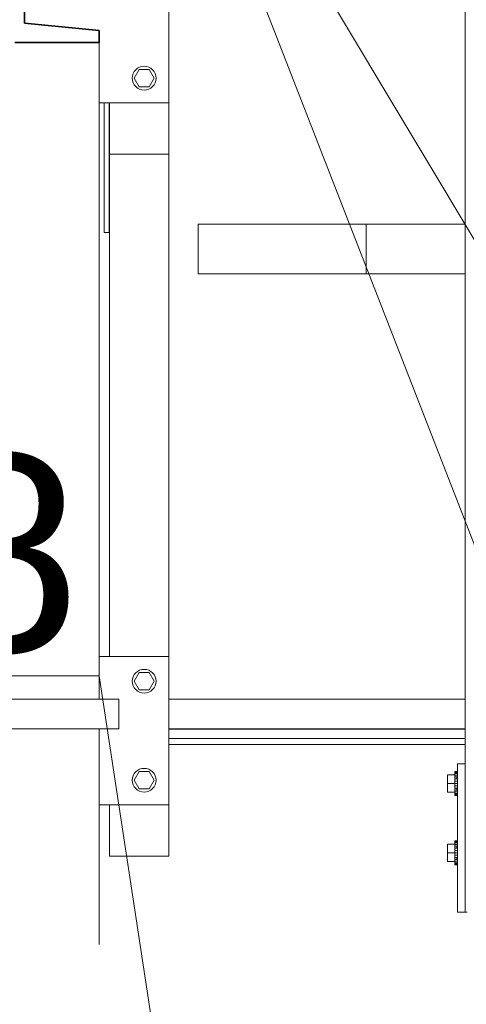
# Model space of a CAD drawing. Header units: millimetres. Extents: x -3176 to 162662, y -36434 to 57907.
# Tile 40 of 155: x 84458 to 84910, y -338 to 657. Entities that reach past the tile are written whole.
import ezdxf

# ---------------------------------------------------------------- set-up
doc = ezdxf.new("R2010")
doc.units = ezdxf.units.MM
for name, color, linetype, lineweight in [('!UG_kształtki', 10, 'Continuous', 30), ('!UG_wymiary', 7, 'Continuous', 5), ('1-Sheet - 32170-CIV-6170-DW-2035-015-02 - PRZEKROJE A-A - B-B$0$A-COLS', 8, 'Continuous', 0), ('1-Sheet - 32170-CIV-6170-DW-2035-015-02 - PRZEKROJE A-A - B-B$0$A-GENM', 8, 'Continuous', 0), ('1-Sheet - 32170-CIV-6170-DW-2035-015-02 - PRZEKROJE A-A - B-B$0$Q-SPCQ', 8, 'Continuous', 0), ('1-Sheet - 32170-CIV-6170-DW-2035-015-02 - PRZEKROJE A-A - B-B$0$S-BEAM', 8, 'Continuous', 0)]:
    doc.layers.add(name, color=color, linetype=linetype, lineweight=lineweight)
doc.layers.add('!UG_tekst', color=7, linetype='Continuous')
doc.styles.get("Standard").update_dxf_attribs({"font": 'arial.ttf'})

# ---------------------------------------------------------------- blocks, each defined once
blk = doc.blocks.new('1-Sheet - 32170-CIV-6170-DW-2035-015-02 - PRZEKROJE A-A - B-B')
at = {"layer": '1-Sheet - 32170-CIV-6170-DW-2035-015-02 - PRZEKROJE A-A - B-B$0$A-COLS'}
for p, q in [((8490.859, 99.172), (8490.859, -24.498)), ((8454.909, 52.084), (8454.909, 57.252)), ((8460.909, 57.252), (8460.909, 52.084)), ((8454.909, 52.084), (8460.909, 52.084)), ((8454.909, 1.333), (8454.909, 52.084)), ((8460.909, 52.084), (8460.909, 1.333)), ((8454.909, -18.835), (8454.909, -13.667)), ((8460.909, -13.667), (8460.909, -18.835)), ((8454.909, -18.835), (8460.909, -18.835)), ((8490.859, -24.498), (8491.059, -24.498))]:
    blk.add_line(p, q, dxfattribs=at)
at = {"layer": '1-Sheet - 32170-CIV-6170-DW-2035-015-02 - PRZEKROJE A-A - B-B$0$A-GENM'}
for p, q in [((8490.859, 45.002), (8480.846, 45.001)), ((8480.846, 40.001), (8480.846, 45.001)), ((8480.846, 40.001), (8490.859, 40.002)), ((8444.359, -2.972), (8455.859, -2.972)), ((8455.859, -5.972), (8455.859, -2.972)), ((8455.859, -5.972), (8444.359, -5.972)), ((8490.009, -10.798), (8490.009, -11.003)), ((8490.009, -10.798), (8490.009, -10.822)), ((8490.009, -11.993), (8490.009, -12.198)), ((8490.009, -12.175), (8490.009, -12.198)), ((8490.009, -17.798), (8490.009, -18.003)), ((8490.009, -17.798), (8490.009, -17.822)), ((8490.009, -18.993), (8490.009, -19.198)), ((8490.009, -19.175), (8490.009, -19.198))]:
    blk.add_line(p, q, dxfattribs=at)
at = {"layer": '1-Sheet - 32170-CIV-6170-DW-2035-015-02 - PRZEKROJE A-A - B-B$0$Q-SPCQ'}
for p, q in [((8457.561, 60.6), (8457.742, 60.75)), ((8457.742, 60.75), (8457.561, 60.6)), ((8457.742, 60.75), (8457.95, 60.86)), ((8457.95, 60.86), (8457.742, 60.75)), ((8457.95, 60.86), (8458.175, 60.929)), ((8458.175, 60.929), (8457.95, 60.86)), ((8458.175, 60.929), (8458.409, 60.952)), ((8458.409, 60.952), (8458.175, 60.929)), ((8458.409, 60.952), (8458.643, 60.929)), ((8458.643, 60.929), (8458.409, 60.952)), ((8458.643, 60.929), (8458.868, 60.86)), ((8458.868, 60.86), (8458.643, 60.929)), ((8458.868, 60.86), (8459.076, 60.75)), ((8459.076, 60.75), (8458.868, 60.86)), ((8459.076, 60.75), (8459.258, 60.6)), ((8459.258, 60.6), (8459.076, 60.75)), ((8457.209, 59.752), (8457.232, 59.986)), ((8457.232, 59.986), (8457.209, 59.752)), ((8457.232, 59.518), (8457.209, 59.752)), ((8457.209, 59.752), (8457.232, 59.518)), ((8457.232, 59.986), (8457.3, 60.211)), ((8457.3, 60.211), (8457.232, 59.986)), ((8457.3, 60.211), (8457.411, 60.418)), ((8457.411, 60.418), (8457.3, 60.211)), ((8457.408, 59.752), (8457.908, 60.619)), ((8457.908, 58.884), (8457.408, 59.752)), ((8457.411, 60.418), (8457.561, 60.6)), ((8457.561, 60.6), (8457.411, 60.418)), ((8457.908, 60.619), (8458.91, 60.619)), ((8458.91, 60.619), (8459.411, 59.752)), ((8459.411, 59.752), (8458.91, 58.884)), ((8459.258, 60.6), (8459.407, 60.418)), ((8459.407, 60.418), (8459.258, 60.6)), ((8459.407, 60.418), (8459.518, 60.211)), ((8459.518, 60.211), (8459.407, 60.418)), ((8459.518, 60.211), (8459.586, 59.986)), ((8459.586, 59.986), (8459.518, 60.211)), ((8459.586, 59.986), (8459.609, 59.752)), ((8459.609, 59.752), (8459.586, 59.986)), ((8459.609, 59.752), (8459.586, 59.518)), ((8459.586, 59.518), (8459.609, 59.752)), ((8457.3, 59.293), (8457.232, 59.518)), ((8457.232, 59.518), (8457.3, 59.293)), ((8457.411, 59.085), (8457.3, 59.293)), ((8457.3, 59.293), (8457.411, 59.085)), ((8457.561, 58.903), (8457.411, 59.085)), ((8457.411, 59.085), (8457.561, 58.903)), ((8457.742, 58.754), (8457.561, 58.903)), ((8457.561, 58.903), (8457.742, 58.754)), ((8457.95, 58.643), (8457.742, 58.754)), ((8457.742, 58.754), (8457.95, 58.643)), ((8458.91, 58.884), (8457.908, 58.884)), ((8459.076, 58.754), (8458.868, 58.643)), ((8458.868, 58.643), (8459.076, 58.754)), ((8459.258, 58.903), (8459.076, 58.754)), ((8459.076, 58.754), (8459.258, 58.903)), ((8459.407, 59.085), (8459.258, 58.903)), ((8459.258, 58.903), (8459.407, 59.085)), ((8459.518, 59.293), (8459.407, 59.085)), ((8459.407, 59.085), (8459.518, 59.293)), ((8459.586, 59.518), (8459.518, 59.293)), ((8459.518, 59.293), (8459.586, 59.518)), ((8458.175, 58.575), (8457.95, 58.643)), ((8457.95, 58.643), (8458.175, 58.575)), ((8458.409, 58.552), (8458.175, 58.575)), ((8458.643, 58.575), (8458.409, 58.552)), ((8458.409, 58.552), (8458.643, 58.575)), ((8458.868, 58.643), (8458.643, 58.575)), ((8458.643, 58.575), (8458.868, 58.643)), ((8457.95, -0.058), (8458.175, 0.01)), ((8458.175, 0.01), (8457.95, -0.058)), ((8458.175, 0.01), (8458.409, 0.033)), ((8458.409, 0.033), (8458.175, 0.01)), ((8458.409, 0.033), (8458.643, 0.01)), ((8458.643, 0.01), (8458.409, 0.033)), ((8458.643, 0.01), (8458.868, -0.058)), ((8458.868, -0.058), (8458.643, 0.01)), ((8457.209, -1.167), (8457.232, -0.933)), ((8457.232, -0.933), (8457.209, -1.167)), ((8457.232, -0.933), (8457.3, -0.708)), ((8457.3, -0.708), (8457.232, -0.933)), ((8457.3, -0.708), (8457.411, -0.5)), ((8457.411, -0.5), (8457.3, -0.708)), ((8457.408, -1.167), (8457.908, -0.3)), ((8457.411, -0.5), (8457.561, -0.318)), ((8457.561, -0.318), (8457.411, -0.5)), ((8457.561, -0.318), (8457.742, -0.169)), ((8457.742, -0.169), (8457.561, -0.318)), ((8457.742, -0.169), (8457.95, -0.058)), ((8457.95, -0.058), (8457.742, -0.169)), ((8457.908, -0.3), (8458.91, -0.3)), ((8458.868, -0.058), (8459.076, -0.169)), ((8458.91, -0.3), (8459.411, -1.167)), ((8459.076, -0.169), (8459.258, -0.318)), ((8459.258, -0.318), (8459.076, -0.169)), ((8459.258, -0.318), (8459.407, -0.5)), ((8459.407, -0.5), (8459.258, -0.318)), ((8459.407, -0.5), (8459.518, -0.708)), ((8459.518, -0.708), (8459.407, -0.5)), ((8459.518, -0.708), (8459.586, -0.933)), ((8459.586, -0.933), (8459.518, -0.708)), ((8459.586, -0.933), (8459.609, -1.167)), ((8459.609, -1.167), (8459.586, -0.933)), ((8457.232, -1.401), (8457.209, -1.167)), ((8457.209, -1.167), (8457.232, -1.401)), ((8457.3, -1.626), (8457.232, -1.401)), ((8457.232, -1.401), (8457.3, -1.626)), ((8457.411, -1.834), (8457.3, -1.626)), ((8457.3, -1.626), (8457.411, -1.834)), ((8457.908, -2.034), (8457.408, -1.167)), ((8457.561, -2.016), (8457.411, -1.834)), ((8457.411, -1.834), (8457.561, -2.016)), ((8459.411, -1.167), (8458.91, -2.034)), ((8459.407, -1.834), (8459.258, -2.016)), ((8459.258, -2.016), (8459.407, -1.834)), ((8459.518, -1.626), (8459.407, -1.834)), ((8459.407, -1.834), (8459.518, -1.626)), ((8459.586, -1.401), (8459.518, -1.626)), ((8459.518, -1.626), (8459.586, -1.401)), ((8459.609, -1.167), (8459.586, -1.401)), ((8459.586, -1.401), (8459.609, -1.167)), ((8457.742, -2.165), (8457.561, -2.016)), ((8457.561, -2.016), (8457.742, -2.165)), ((8457.95, -2.276), (8457.742, -2.165)), ((8457.742, -2.165), (8457.95, -2.276)), ((8458.91, -2.034), (8457.908, -2.034)), ((8458.175, -2.344), (8457.95, -2.276)), ((8457.95, -2.276), (8458.175, -2.344)), ((8458.409, -2.367), (8458.175, -2.344)), ((8458.175, -2.344), (8458.409, -2.367)), ((8458.643, -2.344), (8458.409, -2.367)), ((8458.409, -2.367), (8458.643, -2.344)), ((8458.868, -2.276), (8458.643, -2.344)), ((8458.643, -2.344), (8458.868, -2.276)), ((8459.076, -2.165), (8458.868, -2.276)), ((8458.868, -2.276), (8459.076, -2.165)), ((8459.258, -2.016), (8459.076, -2.165)), ((8459.076, -2.165), (8459.258, -2.016)), ((8457.209, -11.167), (8457.232, -10.933)), ((8457.232, -10.933), (8457.209, -11.167)), ((8457.232, -10.933), (8457.3, -10.708)), ((8457.3, -10.708), (8457.232, -10.933)), ((8457.3, -10.708), (8457.411, -10.5)), ((8457.411, -10.5), (8457.3, -10.708)), ((8457.408, -11.167), (8457.908, -10.3)), ((8457.411, -10.5), (8457.561, -10.318)), ((8457.561, -10.318), (8457.411, -10.5)), ((8457.561, -10.318), (8457.742, -10.169)), ((8457.742, -10.169), (8457.561, -10.318)), ((8457.742, -10.169), (8457.95, -10.058)), ((8457.95, -10.058), (8457.742, -10.169)), ((8457.908, -10.3), (8458.91, -10.3)), ((8457.95, -10.058), (8458.175, -9.99)), ((8458.175, -9.99), (8457.95, -10.058)), ((8458.175, -9.99), (8458.409, -9.967)), ((8458.409, -9.967), (8458.175, -9.99)), ((8458.409, -9.967), (8458.643, -9.99)), ((8458.643, -9.99), (8458.409, -9.967)), ((8458.643, -9.99), (8458.868, -10.058)), ((8458.868, -10.058), (8458.643, -9.99)), ((8458.868, -10.058), (8459.076, -10.169)), ((8458.91, -10.3), (8459.411, -11.167)), ((8459.076, -10.169), (8459.258, -10.318)), ((8459.258, -10.318), (8459.076, -10.169)), ((8459.258, -10.318), (8459.407, -10.5)), ((8459.407, -10.5), (8459.258, -10.318)), ((8459.407, -10.5), (8459.518, -10.708)), ((8459.518, -10.708), (8459.407, -10.5)), ((8459.518, -10.708), (8459.586, -10.933)), ((8459.586, -10.933), (8459.518, -10.708)), ((8459.586, -10.933), (8459.609, -11.167)), ((8489.059, -10.631), (8489.809, -10.631)), ((8489.059, -10.631), (8489.059, -11.498)), ((8489.809, -10.321), (8489.809, -10.298)), ((8489.809, -10.298), (8490.059, -10.298)), ((8489.809, -10.298), (8489.809, -10.321)), ((8490.059, -10.321), (8489.809, -10.321)), ((8489.809, -10.39), (8489.809, -10.321)), ((8489.809, -10.321), (8489.809, -10.39)), ((8490.059, -10.321), (8489.809, -10.321)), ((8490.059, -10.39), (8489.809, -10.39)), ((8489.809, -10.501), (8489.809, -10.39)), ((8489.809, -10.39), (8489.809, -10.501)), ((8490.059, -10.39), (8489.809, -10.39)), ((8490.059, -10.501), (8489.809, -10.501)), ((8489.809, -10.631), (8489.809, -10.501)), ((8489.809, -10.501), (8489.809, -10.65)), ((8490.059, -10.501), (8489.809, -10.501)), ((8489.809, -10.969), (8489.809, -10.631)), ((8490.059, -10.65), (8489.809, -10.65)), ((8489.809, -10.65), (8489.809, -10.832)), ((8490.059, -10.65), (8489.809, -10.65)), ((8490.009, -10.832), (8489.809, -10.832)), ((8489.809, -10.832), (8489.809, -11.039)), ((8490.059, -10.832), (8489.809, -10.832)), ((8457.232, -11.401), (8457.209, -11.167)), ((8457.209, -11.167), (8457.232, -11.401)), ((8457.3, -11.626), (8457.232, -11.401)), ((8457.232, -11.401), (8457.3, -11.626)), ((8457.411, -11.834), (8457.3, -11.626)), ((8457.3, -11.626), (8457.411, -11.834)), ((8457.908, -12.034), (8457.408, -11.167)), ((8457.561, -12.016), (8457.411, -11.834)), ((8457.411, -11.834), (8457.561, -12.016)), ((8459.411, -11.167), (8458.91, -12.034)), ((8459.407, -11.834), (8459.258, -12.016)), ((8459.258, -12.016), (8459.407, -11.834)), ((8459.518, -11.626), (8459.407, -11.834)), ((8459.407, -11.834), (8459.518, -11.626)), ((8459.586, -11.401), (8459.518, -11.626)), ((8459.518, -11.626), (8459.586, -11.401)), ((8459.609, -11.167), (8459.586, -11.401)), ((8459.586, -11.401), (8459.609, -11.167)), ((8459.609, -11.167), (8459.59, -10.969)), ((8489.059, -11.498), (8489.809, -11.498)), ((8489.059, -11.498), (8489.059, -12.366)), ((8489.809, -11.039), (8489.809, -11.264)), ((8490.059, -11.039), (8489.809, -11.039)), ((8489.809, -11.264), (8489.809, -11.498)), ((8490.059, -11.264), (8489.809, -11.264)), ((8489.809, -11.498), (8489.809, -11.732)), ((8490.059, -11.498), (8489.809, -11.498)), ((8489.809, -11.732), (8489.809, -11.958)), ((8490.059, -11.732), (8489.809, -11.732)), ((8457.742, -12.165), (8457.561, -12.016)), ((8457.561, -12.016), (8457.742, -12.165)), ((8457.95, -12.276), (8457.742, -12.165)), ((8457.742, -12.165), (8457.95, -12.276)), ((8458.91, -12.034), (8457.908, -12.034)), ((8458.175, -12.344), (8457.95, -12.276)), ((8457.95, -12.276), (8458.175, -12.344)), ((8458.409, -12.367), (8458.175, -12.344)), ((8458.175, -12.344), (8458.409, -12.367)), ((8458.643, -12.344), (8458.409, -12.367)), ((8458.409, -12.367), (8458.643, -12.344)), ((8458.868, -12.276), (8458.643, -12.344)), ((8458.643, -12.344), (8458.868, -12.276)), ((8459.076, -12.165), (8458.868, -12.276)), ((8458.868, -12.276), (8459.076, -12.165)), ((8459.258, -12.016), (8459.076, -12.165)), ((8459.076, -12.165), (8459.258, -12.016)), ((8489.059, -12.366), (8489.809, -12.366)), ((8489.809, -11.958), (8489.809, -12.165)), ((8490.059, -11.958), (8489.809, -11.958)), ((8489.809, -12.366), (8489.809, -11.958)), ((8490.009, -12.165), (8489.809, -12.165)), ((8489.809, -12.165), (8489.809, -12.347)), ((8490.059, -12.165), (8489.809, -12.165)), ((8490.059, -12.347), (8489.809, -12.347)), ((8489.809, -12.347), (8489.809, -12.496)), ((8490.059, -12.347), (8489.809, -12.347)), ((8489.809, -12.496), (8489.809, -12.366)), ((8490.059, -12.496), (8489.809, -12.496)), ((8489.809, -12.607), (8489.809, -12.496)), ((8489.809, -12.496), (8489.809, -12.607)), ((8490.059, -12.496), (8489.809, -12.496)), ((8490.059, -12.607), (8489.809, -12.607)), ((8489.809, -12.675), (8489.809, -12.607)), ((8489.809, -12.607), (8489.809, -12.675)), ((8490.059, -12.607), (8489.809, -12.607)), ((8490.059, -12.675), (8489.809, -12.675)), ((8489.809, -12.698), (8489.809, -12.675)), ((8489.809, -12.675), (8489.809, -12.698)), ((8490.059, -12.675), (8489.809, -12.675)), ((8490.059, -12.698), (8489.809, -12.698)), ((8489.059, -17.631), (8489.809, -17.631)), ((8489.059, -17.631), (8489.059, -18.498)), ((8489.809, -17.321), (8489.809, -17.298)), ((8489.809, -17.298), (8490.059, -17.298)), ((8489.809, -17.298), (8489.809, -17.321)), ((8490.059, -17.321), (8489.809, -17.321)), ((8489.809, -17.39), (8489.809, -17.321)), ((8489.809, -17.321), (8489.809, -17.39)), ((8490.059, -17.321), (8489.809, -17.321)), ((8490.059, -17.39), (8489.809, -17.39)), ((8489.809, -17.501), (8489.809, -17.39)), ((8489.809, -17.39), (8489.809, -17.501)), ((8490.059, -17.39), (8489.809, -17.39)), ((8490.059, -17.501), (8489.809, -17.501)), ((8489.809, -17.631), (8489.809, -17.501)), ((8489.809, -17.501), (8489.809, -17.65)), ((8490.059, -17.501), (8489.809, -17.501)), ((8489.809, -18.039), (8489.809, -17.631)), ((8490.059, -17.65), (8489.809, -17.65)), ((8489.809, -17.65), (8489.809, -17.832)), ((8490.059, -17.65), (8489.809, -17.65)), ((8490.009, -17.832), (8489.809, -17.832)), ((8489.809, -17.832), (8489.809, -18.039)), ((8490.059, -17.832), (8489.809, -17.832)), ((8489.059, -18.498), (8489.809, -18.498)), ((8489.059, -18.498), (8489.059, -19.366)), ((8489.809, -18.039), (8489.809, -18.264)), ((8490.059, -18.039), (8489.809, -18.039)), ((8489.809, -18.264), (8489.809, -18.498)), ((8490.059, -18.264), (8489.809, -18.264)), ((8489.809, -18.498), (8489.809, -18.732)), ((8490.059, -18.498), (8489.809, -18.498)), ((8489.809, -18.732), (8489.809, -18.958)), ((8490.059, -18.732), (8489.809, -18.732)), ((8489.059, -19.366), (8489.809, -19.366)), ((8489.809, -18.958), (8489.809, -19.165)), ((8490.059, -18.958), (8489.809, -18.958)), ((8489.809, -19.366), (8489.809, -18.958)), ((8490.009, -19.165), (8489.809, -19.165)), ((8489.809, -19.165), (8489.809, -19.347)), ((8490.059, -19.165), (8489.809, -19.165)), ((8490.059, -19.347), (8489.809, -19.347)), ((8489.809, -19.347), (8489.809, -19.496)), ((8490.059, -19.347), (8489.809, -19.347)), ((8489.809, -19.496), (8489.809, -19.366)), ((8490.059, -19.496), (8489.809, -19.496)), ((8489.809, -19.607), (8489.809, -19.496)), ((8489.809, -19.496), (8489.809, -19.607)), ((8490.059, -19.496), (8489.809, -19.496)), ((8490.059, -19.607), (8489.809, -19.607)), ((8489.809, -19.675), (8489.809, -19.607)), ((8489.809, -19.607), (8489.809, -19.675)), ((8490.059, -19.607), (8489.809, -19.607)), ((8490.059, -19.675), (8489.809, -19.675)), ((8489.809, -19.698), (8489.809, -19.675)), ((8489.809, -19.675), (8489.809, -19.698)), ((8490.059, -19.675), (8489.809, -19.675)), ((8490.059, -19.698), (8489.809, -19.698))]:
    blk.add_line(p, q, dxfattribs=at)
at = {"layer": '1-Sheet - 32170-CIV-6170-DW-2035-015-02 - PRZEKROJE A-A - B-B$0$S-BEAM', "lineweight": 35}
for p, q in [((8446.309, 65.313), (8446.309, 91.531)), ((8453.859, 64.557), (8446.309, 65.313)), ((8453.859, 63.35), (8453.859, 64.557)), ((8445.359, 63.35), (8453.859, 63.35))]:
    blk.add_line(p, q, dxfattribs=at)
at = {"layer": '1-Sheet - 32170-CIV-6170-DW-2035-015-02 - PRZEKROJE A-A - B-B$0$S-BEAM'}
for p, q in [((8460.909, 57.252), (8460.909, 72.252)), ((8453.859, -2.972), (8453.859, 63.35)), ((8453.859, 57.252), (8460.909, 57.252)), ((8454.359, 44.171), (8454.359, 57.252)), ((8454.859, 57.252), (8454.859, 44.171)), ((8463.859, 45), (8490.859, 45.002)), ((8463.859, 40), (8463.859, 45)), ((8454.859, 44.171), (8454.359, 44.171)), ((8463.859, 40), (8490.859, 40.002)), ((8460.909, 1.333), (8453.859, 1.333)), ((8460.909, -13.667), (8460.909, 1.333)), ((8460.909, -2.972), (8490.859, -2.972)), ((8453.859, -27.762), (8453.859, -5.972)), ((8490.859, -5.972), (8460.909, -5.972)), ((8490.859, -5.998), (8460.909, -6)), ((8490.859, -6.959), (8460.909, -6.961)), ((8490.859, -7.562), (8460.909, -7.563)), ((8490.059, -24.498), (8490.059, -9.498)), ((8490.059, -9.498), (8490.859, -9.498)), ((8490.859, -9.498), (8490.859, -24.498)), ((8453.859, -13.667), (8460.909, -13.667)), ((8490.059, -24.498), (8490.859, -24.498))]:
    blk.add_line(p, q, dxfattribs=at)

msp = doc.modelspace()

# ---------------------------------------------------------------- linework, layer by layer
at = {"layer": '!UG_wymiary'}
for p, q in [((84575.65, 1004.9), (85411.78, -390.34)), ((84575.65, 1004.9), (85121.29, -397.09)), ((84538.59, -6.23), (84334.25, -6.23)), ((84614.01, -500.3), (84538.59, -6.23))]:
    msp.add_line(p, q, dxfattribs=at)

# ---------------------------------------------------------------- block references
at = {"layer": '!UG_kształtki', "xscale": 10, "yscale": 10, "zscale": 10}
msp.add_blockref('1-Sheet - 32170-CIV-6170-DW-2035-015-02 - PRZEKROJE A-A - B-B', (0, 0), dxfattribs=at)

# ---------------------------------------------------------------- texts
at = {"layer": '!UG_tekst', "lineweight": 20}
msp.add_text('8', height=200, dxfattribs=at).set_placement((84364.45, 17.93))

doc.saveas('drawing.dxf')
